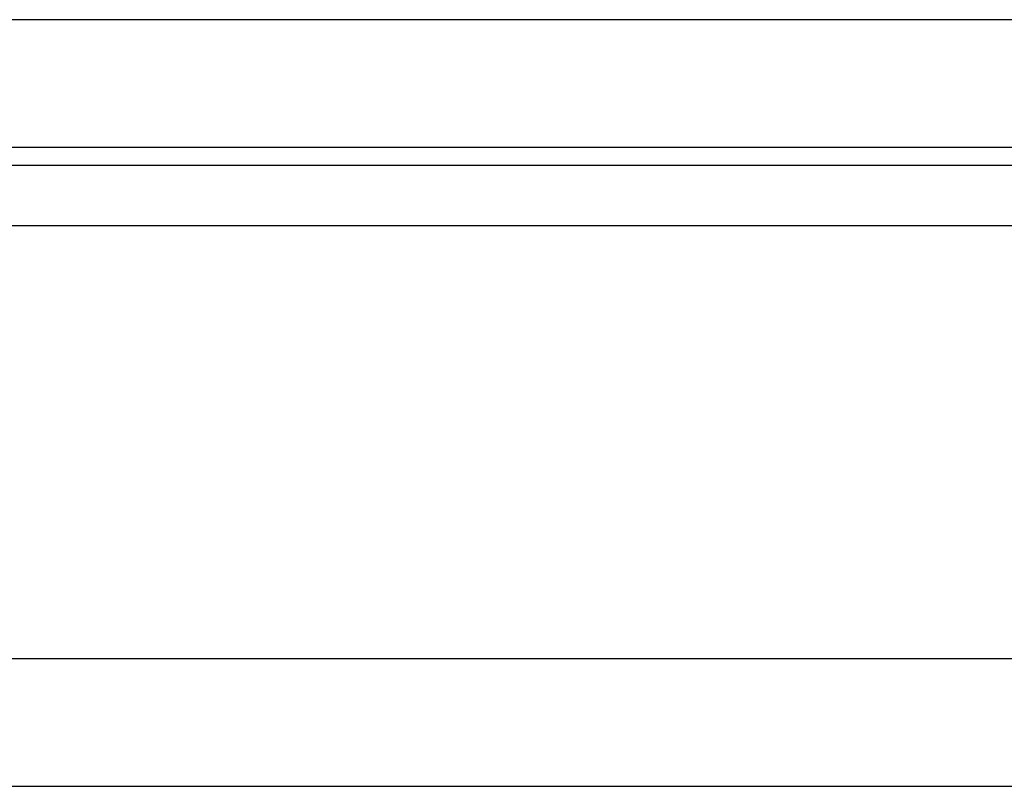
# Model space of a CAD drawing. Header units: millimetres. Extents: x 890 to 1299, y -232 to -73.
# Tile 35 of 53: x 1209 to 1220, y -211 to -202. Entities that reach past the tile are written whole.
import ezdxf

# ---------------------------------------------------------------- set-up
doc = ezdxf.new("R2010")
doc.units = ezdxf.units.MM
doc.layers.add('OUT', color=3, linetype='CONTINUOUS')

msp = doc.modelspace()

# ---------------------------------------------------------------- linework, layer by layer
at = {"layer": 'OUT', "color": 7}
for p, q in [((1251.984, -201.575), (1128.984, -201.575)), ((1251.984, -203.075), (1128.984, -203.075)), ((1090.877, -203.282), (1294.014, -203.282)), ((1090.517, -203.99), (1294.014, -203.99)), ((1090.127, -209.075), (1294.014, -209.075)), ((1044.014, -210.575), (1294.014, -210.575))]:
    msp.add_line(p, q, dxfattribs=at)

doc.saveas('drawing.dxf')
